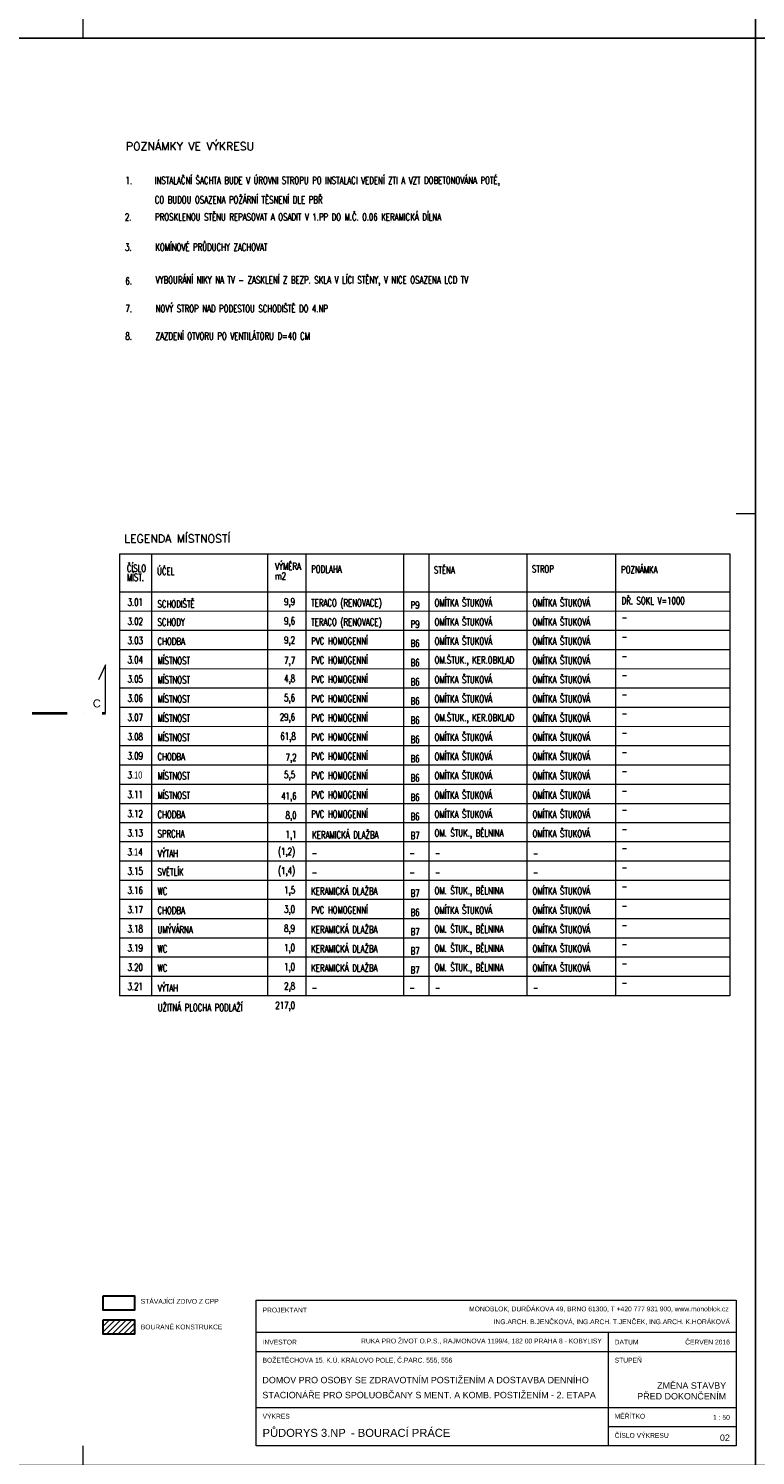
# Model space of a CAD drawing. Header units: millimetres. Extents: x -300958 to -108039, y 30118 to 292543.
# Tile 88 of 256: x -248089 to -236733, y 135107 to 157382. Entities that reach past the tile are written whole.
import ezdxf

# ---------------------------------------------------------------- set-up
doc = ezdxf.new("R2010")
doc.units = ezdxf.units.MM
doc.header["$MEASUREMENT"] = 0
doc.linetypes.add('DGN Style 4', pattern=[1094.119168, 546.717885, -273.358943, 0.683397, -273.358943])
for name, color, linetype, lineweight in [('BOURÁNÍ', 40, 'Continuous', 13), ('legenda', 7, 'Continuous', 13), ('popis', 7, 'Continuous', 9), ('RAMECEK', 7, 'Continuous', 0), ('rez', 7, 'Continuous', 13), ('walls', 7, 'Continuous', 13)]:
    doc.layers.add(name, color=color, linetype=linetype, lineweight=lineweight)
doc.styles.add('GENERATED_STYLE_8', font='arial.ttf')
doc.styles.add('Style-Arial', font='arial.ttf')

# ---------------------------------------------------------------- blocks, each defined once
blk = doc.blocks.new('*U49')
at = {"layer": 'RAMECEK', "linetype": 'Continuous', "lineweight": 0}
for p, q in [((15750, 3712), (15450, 3712)), ((-5250, -11138), (-5250, -10838)), ((5250, -11138), (5250, -10838))]:
    blk.add_line(p, q, dxfattribs=at)
at = {"layer": 'RAMECEK', "linetype": 'Continuous', "lineweight": 0, "flags": 128}
blk.add_lwpolyline([(-15750, -11138), (15750, -11138), (15750, 11137), (-15750, 11137)], close=True, dxfattribs=at)
blk = doc.blocks.new('*U48')
at = {"layer": 'rez', "linetype": 'DGN Style 4', "lineweight": 40}
blk.add_line((-376, 574), (-376, -574), dxfattribs=at)
at = {"layer": 'rez', "linetype": 'Continuous', "lineweight": 0, "flags": 128}
blk.add_lwpolyline([(-376, -574), (376, -574), (146, -464)], dxfattribs=at)

msp = doc.modelspace()

# ---------------------------------------------------------------- hatches: boundary and pattern name
at = {"layer": 'BOURÁNÍ', "linetype": 'Continuous'}
h = msp.add_hatch(dxfattribs=at)
h.set_pattern_fill('ANSI31', color=256, scale=500, style=0)
h.paths.add_polyline_path([(-246431.9, 137002.4), (-246431.9, 137224.3), (-246924.1, 137224.3), (-246924.1, 137002.4)])

# ---------------------------------------------------------------- linework, layer by layer
at = {"layer": 'BOURÁNÍ', "linetype": 'Continuous', "lineweight": 30, "flags": 128}
msp.add_lwpolyline([(-246924.1, 137224.3), (-246431.9, 137224.3), (-246431.9, 137002.4), (-246924.1, 137002.4)], close=True, dxfattribs=at)
at = {"layer": 'legenda', "linetype": 'Continuous'}
for p, q in [((-246666.4, 149184.8), (-237133.1, 149184.4)), ((-246666.4, 149184.8), (-246666.4, 142284.8)), ((-246167.2, 149184.9), (-246167.1, 142284.8)), ((-244354.7, 149184.4), (-244354.6, 142284.7)), ((-243755.5, 149184.5), (-243755.5, 142284.6)), ((-242232.7, 149184.6), (-242232.6, 142284.5)), ((-241833.6, 149184.6), (-241833.5, 142284.5)), ((-240302.6, 149184.7), (-240302.6, 142284.4)), ((-238921.6, 149184.8), (-238921.6, 142284.3)), ((-237133.1, 149184.8), (-237133.1, 142284.2)), ((-237133.1, 148584.2), (-246666.3, 148584.8)), ((-237133.1, 148584.2), (-246666.3, 148584.8)), ((-237133.1, 148584.2), (-246666.3, 148584.8)), ((-237133.1, 148584.2), (-246666.3, 148584.8)), ((-237133.1, 148284.2), (-246666.3, 148284.8)), ((-237133, 147984.2), (-246666.3, 147984.8)), ((-237133, 147684.2), (-246666.3, 147684.8)), ((-237133, 147384.2), (-246666.3, 147384.8)), ((-237133, 147084.2), (-246666.3, 147084.8)), ((-237133, 146784.2), (-246666.3, 146784.8)), ((-237133, 146484.2), (-246666.3, 146484.8)), ((-237132.9, 146184.2), (-246666.3, 146184.8)), ((-237132.9, 145884.2), (-246666.3, 145884.8)), ((-237132.9, 145580.6), (-246666.3, 145581.2)), ((-237132.9, 145280.6), (-246666.3, 145281.2)), ((-237132.9, 144980.6), (-246666.3, 144981.2)), ((-237132.9, 144684.2), (-246666.3, 144684.8)), ((-237133, 144384.2), (-246666.3, 144384.8)), ((-237133, 144084.2), (-246666.4, 144084.8)), ((-237133, 143784.2), (-246666.4, 143784.8)), ((-237133.1, 143484.2), (-246666.4, 143484.8)), ((-237133.1, 143184.2), (-246666.4, 143184.8)), ((-237133.1, 142884.2), (-246666.4, 142884.8)), ((-237133.1, 142584.2), (-246666.5, 142584.8)), ((-237133.1, 142284.2), (-246666.5, 142284.8)), ((-244532.6, 137032.2), (-237032.6, 137032.2)), ((-239032.6, 137032.2), (-239032.6, 135257.5)), ((-244532.6, 136732.2), (-237032.6, 136732.2)), ((-244532.6, 135857.5), (-237032.6, 135857.5)), ((-239032.6, 135557.5), (-237032.6, 135557.5))]:
    msp.add_line(p, q, dxfattribs=at)
at = {"layer": 'legenda', "linetype": 'Continuous', "flags": 128}
msp.add_lwpolyline([(-237032.6, 135257.5), (-244532.6, 135257.5), (-244532.6, 137532.2), (-237032.6, 137532.2)], close=True, dxfattribs=at)
at = {"layer": 'walls', "linetype": 'Continuous', "lineweight": 30, "flags": 128}
msp.add_lwpolyline([(-246924, 137598), (-246431.8, 137598), (-246431.8, 137376.1), (-246924, 137376.1)], close=True, dxfattribs=at)

# ---------------------------------------------------------------- block references
at = {"layer": 'RAMECEK', "linetype": 'Continuous', "lineweight": 0}
for p in [(-252482.6, 168370), (-220982.6, 168370), (-252482.6, 146095), (-220982.6, 146095)]:
    msp.add_blockref('*U49', p, dxfattribs=at)
at = {"layer": 'rez', "linetype": 'DGN Style 4', "lineweight": 40, "rotation": 90}
msp.add_blockref('*U48', (-247458.7, 147071.1), dxfattribs=at)

# ---------------------------------------------------------------- texts
at = {"layer": 'legenda', "linetype": 'Continuous', "lineweight": 0, "attachment_point": 4}
for s, insert, char_height, rotation, line_spacing_factor, style in [('\\Fromans.shx;POZNÁMKY VE VÝKRESU', (-246568, 155543.7), 125, 0.00406, 0.809677, 'GENERATED_STYLE_8'), ('\\Fromans.shx;\\H1.000000x;\\W0.714286;1.', (-246574.3, 155009.8), 112, 0.00116, 0.765173, 'Style-Arial'), ('{\\Fromans|c0;\\W0.71429;INSTALA\\Fromans|c238;Č\\Fromans|c0;NÍ ŠACHTA BUDE V ÚROVNI STROPU PO INSTALACI VEDENÍ ZTI A VZT DOBETONOVÁNA POTÉ, \\P\\PCO BUDOU OSAZENA POŽÁRNÍ T\\Fromans|c238;Ě\\Fromans|c0;SNENÍ DLE PB\\Fromans|c238;Ř}', (-246116.7, 154860.4), 112, 0.00116, 0.809677, 'Style-Arial'), ('{\\Fromans|c238;\\W0.7143;2.}', (-246584.3, 154441.2), 112, 0.00116, 0.765173, 'Style-Arial'), ('{\\Fromans|c0;\\W0.7143;PROSKLENOU ST\\Fromans|c238;ĚNU REPASOVAT A OSADIT V 1.PP DO M.Č. 0.06 KERAMICKÁ DÍLNA}', (-246111.4, 154441.2), 112, 0.00116, 0.809677, 'Style-Arial'), ('\\Fromans.shx;\\H1.000000x;\\W0.714286;3.', (-246581.9, 153969.8), 112, 0.00116, 0.765173, 'Style-Arial'), ('{\\Fromans|c0;\\W0.7143;KOMÍNOVÉ PR\\Fromans|c238;Ů\\Fromans|c0;DUCH\\Fromans|c238;Y\\Fromans|c0; ZACHOVAT}', (-246109, 153969.8), 112, 0.00116, 0.809677, 'Style-Arial'), ('\\Fromans.shx;\\H1.000000x;\\W0.714290;6.', (-246575.8, 153441.3), 112, 0.00116, 0.765173, 'Style-Arial'), ('{\\Fromans|c238;\\W0.7143;VYBOURÁNÍ NIKY NA TV - ZASKLENÍ Z BEZP. SKLA V LÍCI STĚNY, V NICE OSAZENA LCD TV}', (-246102.9, 153441.3), 112, 0.00116, 0.809677, 'Style-Arial'), ('\\Fromans.shx;\\H1.000000x;\\W0.714290;7.', (-246575.8, 153010.8), 112, 0.00116, 0.765173, 'Style-Arial'), ('{\\Fromans|c238;\\W0.7143;NOVÝ STROP NAD PODESTOU SCHODIŠTĚ DO 4.NP}', (-246102.9, 153010.8), 112, 0.00116, 0.809677, 'Style-Arial'), ('\\Fromans.shx;\\H1.000000x;\\W0.714290;8.', (-246575.8, 152581.2), 112, 0.00116, 0.765173, 'Style-Arial'), ('\\Fromans.shx;\\H1.000000x;\\W0.714290;ZAZDENÍ OTVORU PO VENTILÁTORU D=40 CM', (-246102.9, 152581.2), 112, 0.00116, 0.809677, 'Style-Arial')]:
    msp.add_mtext(s, dxfattribs=dict(at, insert=insert, char_height=char_height, rotation=rotation, line_spacing_factor=line_spacing_factor, style=style))
at = {"layer": 'legenda', "linetype": 'Continuous'}
for s, insert, char_height, attachment_point, rotation, line_spacing_factor, style in [('\\Fromans.shx;LEGENDA MÍSTNOSTÍ', (-245765.7, 149419.7), 125, 5, 0.00406, 0.809677, 'GENERATED_STYLE_8'), ('{\\Fromans|c238;\\W0.71429;Č\\Fromans|c0;ÍSLO\\PMÍST.}', (-246553, 148885.7), 112, 4, 0.00116, 0.765173, 'Style-Arial'), ('{\\Fromans|c0;\\W0.71429;VÝM\\Fromans|c238;Ě\\Fromans|c0;RA \\Pm2}', (-244237.6, 148911.2), 112, 4, 0.00116, 0.809677, 'Style-Arial'), ('\\Fromans.shx;\\H1.000000x;\\W0.714286;POZNÁMKA', (-238831.6, 148935.2), 112, 4, 0.00116, 0.809677, 'Style-Arial'), ('{\\Fromans|c0;\\W0.71429;Ú\\Fromans|c238;Č\\Fromans|c0;EL}', (-246080.1, 148910.9), 112, 4, 0.00116, 0.809677, 'Style-Arial'), ('\\Fromans.shx;\\H1.000000x;\\W0.714286;PODLAHA', (-243674, 148944.1), 112, 4, 0.00116, 0.809677, 'Style-Arial'), ('{\\Fromans|c0;\\W0.71429;ST\\Fromans|c238;Ě\\Fromans|c0;NA}', (-241755.8, 148929.1), 112, 4, 0.00116, 0.809677, 'Style-Arial'), ('\\Fromans.shx;\\H1.000000x;\\W0.714286;STROP', (-240224.9, 148945.9), 112, 4, 0.00116, 0.809677, 'Style-Arial'), ('\\Fromans.shx;\\H1.000000x;\\W0.714290;3.01', (-246541.2, 148428.7), 112, 4, 0.00116, 0.809677, 'Style-Arial'), ('{\\Fromans.shx|c0;\\W0.71429;SCHODIŠT\\Fromans.shx|c238;Ě}', (-246073.8, 148399.9), 112, 4, 0.00116, 0.809677, 'Style-Arial'), ('\\Fromans.shx.shx;\\H1.000000x;\\W0.714290;9,9', (-243924.9, 148418.6), 112, 6, 0.00116, 0.809677, 'Style-Arial'), ('{\\Fromans|c238;\\W0.71429;TERACO \\Fromans|c0;(RENOVACE)}', (-243674.1, 148398.3), 112, 4, 0.00116, 0.809677, 'Style-Arial'), ('{\\Fromans|c238;\\W0.71429;P9}', (-241980.1, 148384.7), 112, 6, 359.99091, 0.809677, 'Style-Arial'), ('\\Fromans.shx;\\H1.000000x;\\W0.714286;OMÍTKA ŠTUKOVÁ', (-241745.8, 148418.2), 112, 4, 0.00116, 0.809677, 'Style-Arial'), ('\\Fromans.shx;\\H1.000000x;\\W0.714286;OMÍTKA ŠTUKOVÁ', (-240215.3, 148418.1), 112, 4, 0.00116, 0.809677, 'Style-Arial'), ('{\\Fromans|c0;\\W0.71429;D\\Fromans|c238;Ř\\Fromans|c0;. SOKL V=1000}', (-238825.3, 148450), 112, 4, 0.00116, 0.809677, 'Style-Arial'), ('\\Fromans.shx;\\H1.000000x;\\W0.714290;3.02', (-246541.2, 148128.7), 112, 4, 0.00116, 0.809677, 'Style-Arial'), ('\\Fromans.shx;\\H1.000000x;\\W0.714290;SCHODY', (-246073.8, 148115.9), 112, 4, 0.00116, 0.809677, 'Style-Arial'), ('\\Fromans.shx;\\H1.000000x;\\W0.714290;9,6', (-243924.9, 148118.6), 112, 6, 0.00116, 0.809677, 'Style-Arial'), ('{\\Fromans|c238;\\W0.71429;TERACO \\Fromans|c0;(RENOVACE)}', (-243674.1, 148098.3), 112, 4, 0.00116, 0.809677, 'Style-Arial'), ('{\\Fromans|c238;\\W0.71429;P9}', (-241980.2, 148084.7), 112, 6, 359.99091, 0.809677, 'Style-Arial'), ('\\Fromans.shx;\\H1.000000x;\\W0.714286;OMÍTKA ŠTUKOVÁ', (-241745.8, 148118.2), 112, 4, 0.00116, 0.809677, 'Style-Arial'), ('\\Fromans.shx;\\H1.000000x;\\W0.714286;OMÍTKA ŠTUKOVÁ', (-240215.3, 148118.1), 112, 4, 0.00116, 0.809677, 'Style-Arial'), ('\\Fromans.shx;\\H1.000000x;\\W0.714286;-', (-238821.4, 148190.1), 112, 4, 0.00116, 0.809677, 'Style-Arial'), ('\\Fromans.shx;\\H1.000000x;\\W0.714286;PVC HOMOGENNÍ', (-243674, 147822.6), 112, 4, 0.00116, 0.809677, 'Style-Arial'), ('\\Fromans.shx;\\H1.000000x;\\W0.714286;OMÍTKA ŠTUKOVÁ', (-241745.7, 147818.6), 112, 4, 0.00116, 0.809677, 'Style-Arial'), ('\\Fromans.shx;\\H1.000000x;\\W0.714286;OMÍTKA ŠTUKOVÁ', (-240215.3, 147818.1), 112, 4, 0.00116, 0.809677, 'Style-Arial'), ('\\Fromans.shx;\\H1.000000x;\\W0.714290;3.03', (-246541.2, 147828.7), 112, 4, 0.00116, 0.809677, 'Style-Arial'), ('\\Fromans.shx;\\H1.000000x;\\W0.714286;CHODBA', (-246073.8, 147815.9), 112, 4, 0.00116, 0.809677, 'Style-Arial'), ('\\Fromans.shx;\\H1.000000x;\\W0.714290;9,2', (-243924.9, 147819), 112, 6, 0.00116, 0.809677, 'Style-Arial'), ('{\\Fromans|c238;\\W0.71429;B6}', (-241980.2, 147784.7), 112, 6, 359.99091, 0.809677, 'Style-Arial'), ('\\Fromans.shx;\\H1.000000x;\\W0.714286;-', (-238821.4, 147890.1), 112, 4, 0.00116, 0.809677, 'Style-Arial'), ('\\Fromans.shx;\\H1.000000x;\\W0.714290;3.04', (-246541.2, 147528.7), 112, 4, 0.00116, 0.809677, 'Style-Arial'), ('\\Fromans.shx;\\H1.000000x;\\W0.714290;MÍSTNOST', (-246073.8, 147515.9), 112, 4, 0.00116, 0.809677, 'Style-Arial'), ('\\Fromans.shx;\\H1.000000x;\\W0.714290;7,7', (-243924.9, 147500), 112, 6, 0.00116, 0.809677, 'Style-Arial'), ('\\Fromans.shx;\\H1.000000x;\\W0.714286;PVC HOMOGENNÍ', (-243674, 147522.6), 112, 4, 0.00116, 0.809677, 'Style-Arial'), ('{\\Fromans|c238;\\W0.71429;B6}', (-241980.2, 147484.7), 112, 6, 359.99091, 0.809677, 'Style-Arial'), ('\\Fromans.shx;\\H1.000000x;\\W0.714286;OM.ŠTUK., KER.OBKLAD', (-241745.5, 147507.5), 112, 4, 0.00116, 0.809677, 'Style-Arial'), ('\\Fromans.shx;\\H1.000000x;\\W0.714286;OMÍTKA ŠTUKOVÁ', (-240215.3, 147518.1), 112, 4, 0.00116, 0.809677, 'Style-Arial'), ('\\Fromans.shx;\\H1.000000x;\\W0.714286;-', (-238821.4, 147590.1), 112, 4, 0.00116, 0.809677, 'Style-Arial'), ('\\Fromans.shx;\\H1.000000x;\\W0.714290;3.05', (-246541.2, 147228.7), 112, 4, 0.00116, 0.809677, 'Style-Arial'), ('\\Fromans.shx;\\H1.000000x;\\W0.714290;MÍSTNOST', (-246073.8, 147215.9), 112, 4, 0.00116, 0.809677, 'Style-Arial'), ('\\Fromans.shx;\\H1.000000x;\\W0.714290;4,8', (-243924.8, 147218.6), 112, 6, 0.00116, 0.809677, 'Style-Arial'), ('\\Fromans.shx;\\H1.000000x;\\W0.714286;PVC HOMOGENNÍ', (-243674, 147222.6), 112, 4, 0.00116, 0.809677, 'Style-Arial'), ('{\\Fromans|c238;\\W0.71429;B6}', (-241980.1, 147184.7), 112, 6, 359.99091, 0.809677, 'Style-Arial'), ('\\Fromans.shx;\\H1.000000x;\\W0.714286;OMÍTKA ŠTUKOVÁ', (-241746, 147218.6), 112, 4, 0.00116, 0.809677, 'Style-Arial'), ('\\Fromans.shx;\\H1.000000x;\\W0.714286;OMÍTKA ŠTUKOVÁ', (-240215.3, 147218.1), 112, 4, 0.00116, 0.809677, 'Style-Arial'), ('\\Fromans.shx;\\H1.000000x;\\W0.714286;-', (-238821.5, 147290.1), 112, 4, 0.00116, 0.809677, 'Style-Arial'), ('\\Fromans.shx;\\H1.000000x;\\W0.714290;3.06', (-246541.2, 146928.7), 112, 4, 0.00116, 0.809677, 'Style-Arial'), ('\\Fromans.shx;\\H1.000000x;\\W0.714290;MÍSTNOST', (-246073.9, 146915.9), 112, 4, 0.00116, 0.809677, 'Style-Arial'), ('\\Fromans.shx;\\H1.000000x;\\W0.714290;5,6', (-243924.8, 146918.6), 112, 6, 0.00116, 0.809677, 'Style-Arial'), ('\\Fromans.shx;\\H1.000000x;\\W0.714286;PVC HOMOGENNÍ', (-243674, 146922.6), 112, 4, 0.00116, 0.809677, 'Style-Arial'), ('{\\Fromans|c238;\\W0.71429;B6}', (-241980.2, 146884.7), 112, 6, 359.99091, 0.809677, 'Style-Arial'), ('\\Fromans.shx;\\H1.000000x;\\W0.714286;OMÍTKA ŠTUKOVÁ', (-241746, 146918.6), 112, 4, 0.00116, 0.809677, 'Style-Arial'), ('\\Fromans.shx;\\H1.000000x;\\W0.714286;OMÍTKA ŠTUKOVÁ', (-240215.3, 146918.1), 112, 4, 0.00116, 0.809677, 'Style-Arial'), ('\\Fromans.shx;\\H1.000000x;\\W0.714286;-', (-238821.5, 146990.1), 112, 4, 0.00116, 0.809677, 'Style-Arial'), ('\\Fromans.shx;\\H1.000000x;\\W0.714290;3.07', (-246541.2, 146628.7), 112, 4, 0.00116, 0.809677, 'Style-Arial'), ('\\Fromans.shx;\\H1.000000x;\\W0.714290;MÍSTNOST', (-246073.8, 146615.9), 112, 4, 0.00116, 0.809677, 'Style-Arial'), ('\\Fromans.shx;\\H1.000000x;\\W0.714290;29,6', (-243924.8, 146618.6), 112, 6, 0.00116, 0.809677, 'Style-Arial'), ('\\Fromans.shx;\\H1.000000x;\\W0.714286;PVC HOMOGENNÍ', (-243674, 146622.6), 112, 4, 0.00116, 0.809677, 'Style-Arial'), ('{\\Fromans|c238;\\W0.71429;B6}', (-241980.2, 146584.7), 112, 6, 359.99091, 0.809677, 'Style-Arial'), ('\\Fromans.shx;\\H1.000000x;\\W0.714286;OM.ŠTUK., KER.OBKLAD', (-241745.5, 146607.5), 112, 4, 0.00116, 0.809677, 'Style-Arial'), ('\\Fromans.shx;\\H1.000000x;\\W0.714286;OMÍTKA ŠTUKOVÁ', (-240215.3, 146618.1), 112, 4, 0.00116, 0.809677, 'Style-Arial'), ('\\Fromans.shx;\\H1.000000x;\\W0.714286;-', (-238821.5, 146690.1), 112, 4, 0.00116, 0.809677, 'Style-Arial'), ('\\Fromans.shx;\\H1.000000x;\\W0.714290;3.08', (-246541.2, 146328.7), 112, 4, 0.00116, 0.809677, 'Style-Arial'), ('\\Fromans.shx;\\H1.000000x;\\W0.714290;MÍSTNOST', (-246073.9, 146315.9), 112, 4, 0.00116, 0.809677, 'Style-Arial'), ('\\Fromans.shx;\\H1.000000x;\\W0.714290;61,8', (-243913.4, 146318), 112, 6, 359.99091, 0.809677, 'Style-Arial'), ('\\Fromans.shx;\\H1.000000x;\\W0.714286;PVC HOMOGENNÍ', (-243674, 146322.6), 112, 4, 0.00116, 0.809677, 'Style-Arial'), ('\\Fromans.shx;\\H1.000000x;\\W0.714286;OMÍTKA ŠTUKOVÁ', (-241746, 146318.6), 112, 4, 0.00116, 0.809677, 'Style-Arial'), ('\\Fromans.shx;\\H1.000000x;\\W0.714286;OMÍTKA ŠTUKOVÁ', (-240215.3, 146318.1), 112, 4, 0.00116, 0.809677, 'Style-Arial'), ('\\Fromans.shx;\\H1.000000x;\\W0.714286;-', (-238821.5, 146390.1), 112, 4, 0.00116, 0.809677, 'Style-Arial'), ('{\\Fromans|c238;\\W0.71429;B6}', (-241980.2, 146284.7), 112, 6, 359.99091, 0.809677, 'Style-Arial'), ('\\Fromans.shx;\\H1.000000x;\\W0.714290;3.09', (-246541.2, 146028.7), 112, 4, 0.00116, 0.809677, 'Style-Arial'), ('\\Fromans.shx;\\H1.000000x;\\W0.714286;CHODBA', (-246073.9, 146015.9), 112, 4, 0.00116, 0.809677, 'Style-Arial'), ('\\Fromans.shx;\\H1.000000x;\\W0.714290;7,2', (-243902, 145988.3), 112, 6, 359.99091, 0.809677, 'Style-Arial'), ('\\Fromans.shx;\\H1.000000x;\\W0.714286;PVC HOMOGENNÍ', (-243674, 146022.6), 112, 4, 0.00116, 0.809677, 'Style-Arial'), ('{\\Fromans|c238;\\W0.71429;B6}', (-241980.2, 145984.7), 112, 6, 359.99091, 0.809677, 'Style-Arial'), ('\\Fromans.shx;\\H1.000000x;\\W0.714286;OMÍTKA ŠTUKOVÁ', (-241746, 146018.6), 112, 4, 0.00116, 0.809677, 'Style-Arial'), ('\\Fromans.shx;\\H1.000000x;\\W0.714286;OMÍTKA ŠTUKOVÁ', (-240215.3, 146018.1), 112, 4, 0.00116, 0.809677, 'Style-Arial'), ('\\Fromans.shx;\\H1.000000x;\\W0.714286;-', (-238821.5, 146090.1), 112, 4, 0.00116, 0.809677, 'Style-Arial'), ('\\Fromans.shx;\\H1.000000x;\\W0.714290;3\\FUntranslatable Font.shx;.10', (-246541.2, 145728.7), 112, 4, 0.00116, 0.809677, 'Style-Arial'), ('\\Fromans.shx;\\H1.000000x;\\W0.714290;MÍSTNOST', (-246074, 145715.9), 112, 4, 0.00116, 0.809677, 'Style-Arial'), ('\\Fromans.shx;\\H1.000000x;\\W0.714290;5,5', (-243924.9, 145718.6), 112, 6, 0.00116, 0.809677, 'Style-Arial'), ('\\Fromans.shx;\\H1.000000x;\\W0.714286;PVC HOMOGENNÍ', (-243674, 145722.6), 112, 4, 0.00116, 0.809677, 'Style-Arial'), ('{\\Fromans|c238;\\W0.71429;B6}', (-241980.2, 145684.7), 112, 6, 359.99091, 0.809677, 'Style-Arial'), ('\\Fromans.shx;\\H1.000000x;\\W0.714286;OMÍTKA ŠTUKOVÁ', (-241746, 145718.6), 112, 4, 0.00116, 0.809677, 'Style-Arial'), ('\\Fromans.shx;\\H1.000000x;\\W0.714286;OMÍTKA ŠTUKOVÁ', (-240215.3, 145718.1), 112, 4, 0.00116, 0.809677, 'Style-Arial'), ('\\Fromans.shx;\\H1.000000x;\\W0.714286;-', (-238821.4, 145790.1), 112, 4, 0.00116, 0.809677, 'Style-Arial'), ('\\Fromans.shx;\\H1.000000x;\\W0.714290;3.11', (-246541.2, 145425.1), 112, 4, 0.00116, 0.809677, 'Style-Arial'), ('\\Fromans.shx;\\H1.000000x;\\W0.714290;MÍSTNOST', (-246073.9, 145412.3), 112, 4, 0.00116, 0.809677, 'Style-Arial'), ('\\Fromans.shx;\\H1.000000x;\\W0.714286;PVC HOMOGENNÍ', (-243674, 145419), 112, 4, 0.00116, 0.809677, 'Style-Arial'), ('\\Fromans.shx;\\H1.000000x;\\W0.714286;OMÍTKA ŠTUKOVÁ', (-241746, 145414.9), 112, 4, 0.00116, 0.809677, 'Style-Arial'), ('\\Fromans.shx;\\H1.000000x;\\W0.714286;OMÍTKA ŠTUKOVÁ', (-240215.3, 145414.5), 112, 4, 0.00116, 0.809677, 'Style-Arial'), ('\\Fromans.shx;\\H1.000000x;\\W0.714286;-', (-238821.5, 145486.5), 112, 4, 0.00116, 0.809677, 'Style-Arial'), ('\\Fromans.shx;\\H1.000000x;\\W0.714290;41,6', (-243902, 145384.7), 112, 6, 359.99091, 0.809677, 'Style-Arial'), ('{\\Fromans|c238;\\W0.71429;B6}', (-241980.2, 145381.1), 112, 6, 359.99091, 0.809677, 'Style-Arial'), ('\\Fromans.shx;\\H1.000000x;\\W0.714290;3.12', (-246541.2, 145125.1), 112, 4, 0.00116, 0.809677, 'Style-Arial'), ('\\Fromans.shx;\\H1.000000x;\\W0.714286;CHODBA', (-246074, 145112.3), 112, 4, 0.00116, 0.809677, 'Style-Arial'), ('\\Fromans.shx;\\H1.000000x;\\W0.714290;8,0', (-243902, 145084.7), 112, 6, 359.99091, 0.809677, 'Style-Arial'), ('\\Fromans.shx;\\H1.000000x;\\W0.714286;PVC HOMOGENNÍ', (-243674, 145119), 112, 4, 0.00116, 0.809677, 'Style-Arial'), ('{\\Fromans|c238;\\W0.71429;B6}', (-241980.2, 145081.1), 112, 6, 359.99091, 0.809677, 'Style-Arial'), ('\\Fromans.shx;\\H1.000000x;\\W0.714286;OMÍTKA ŠTUKOVÁ', (-241746, 145114.9), 112, 4, 0.00116, 0.809677, 'Style-Arial'), ('\\Fromans.shx;\\H1.000000x;\\W0.714286;OMÍTKA ŠTUKOVÁ', (-240215.3, 145114.5), 112, 4, 0.00116, 0.809677, 'Style-Arial'), ('\\Fromans.shx;\\H1.000000x;\\W0.714286;-', (-238821.5, 145186.5), 112, 4, 0.00116, 0.809677, 'Style-Arial'), ('\\Fromans.shx;\\H1.000000x;\\W0.714290;3.13', (-246541.2, 144825.1), 112, 4, 0.00116, 0.809677, 'Style-Arial'), ('\\Fromans.shx;\\H1.000000x;\\W0.714290;SPRCHA', (-246074, 144812.3), 112, 4, 0.00116, 0.809677, 'Style-Arial'), ('\\Fromans.shx;\\H1.000000x;\\W0.714290;1,1', (-243902, 144784.7), 112, 6, 359.99091, 0.809677, 'Style-Arial'), ('\\Fromans.shx;\\H1.000000x;\\W0.714286;KERAMICKÁ DLAŽBA', (-243658.8, 144795.5), 112, 4, 359.99091, 0.809677, 'Style-Arial'), ('{\\Fromans|c238;\\W0.71429;B7}', (-241980.1, 144784.7), 112, 6, 359.99091, 0.809677, 'Style-Arial'), ('{\\Fromans.shx|c0;\\W0.71429;OM. ŠTUK., B\\Fromans.shx|c238;Ě\\Fromans.shx|c0;LNINA}', (-241745.8, 144807.5), 112, 4, 0.00116, 0.809677, 'Style-Arial'), ('\\Fromans.shx;\\H1.000000x;\\W0.714286;OMÍTKA ŠTUKOVÁ', (-240215.2, 144814.5), 112, 4, 0.00116, 0.809677, 'Style-Arial'), ('\\Fromans.shx;\\H1.000000x;\\W0.714286;-', (-238821.4, 144886.5), 112, 4, 0.00116, 0.809677, 'Style-Arial'), ('\\Fromans.shx;\\H1.000000x;\\W0.714290;3\\FUntranslatable Font.shx;.1\\Fromans.shx.shx;4', (-246541.3, 144528.7), 112, 4, 0.00116, 0.809677, 'Style-Arial'), ('\\Fromans.shx;\\H1.000000x;\\W0.714290;VÝTAH', (-246070.2, 144505.3), 112, 4, 0.00116, 0.809677, 'Style-Arial'), ('\\Fromans.shx;\\H1.000000x;\\W0.714290;(1,2)', (-243925.1, 144518.6), 112, 6, 0.00116, 0.809677, 'Style-Arial'), ('\\Fromans.shx;\\H1.000000x;\\W0.714286;-', (-238821.4, 144590.1), 112, 4, 0.00116, 0.809677, 'Style-Arial'), ('\\Fromans.shx;\\H1.000000x;\\W0.714286;-', (-243664.2, 144510), 112, 4, 0.00116, 0.809677, 'Style-Arial'), ('\\Fromans.shx;\\H1.000000x;\\W0.714286;-', (-242141.4, 144509.9), 112, 4, 0.00116, 0.809677, 'Style-Arial'), ('\\Fromans.shx;\\H1.000000x;\\W0.714286;-', (-241742.2, 144509.9), 112, 4, 0.00116, 0.809677, 'Style-Arial'), ('\\Fromans.shx;\\H1.000000x;\\W0.714286;-', (-240211.2, 144509.8), 112, 4, 0.00116, 0.809677, 'Style-Arial'), ('\\Fromans.shx;\\H1.000000x;\\W0.714290;3.15', (-246541.3, 144228.7), 112, 4, 0.00116, 0.809677, 'Style-Arial'), ('{\\Fromans|c0;\\W0.71429;SV\\Fromans|c238;Ě\\Fromans|c0;TLÍK}', (-246074.1, 144215.9), 112, 4, 0.00116, 0.809677, 'Style-Arial'), ('\\Fromans.shx;\\H1.000000x;\\W0.714290;(1,4)', (-243925.2, 144218.6), 112, 6, 0.00116, 0.809677, 'Style-Arial'), ('\\Fromans.shx;\\H1.000000x;\\W0.714286;-', (-243664.2, 144210), 112, 4, 0.00116, 0.809677, 'Style-Arial'), ('\\Fromans.shx;\\H1.000000x;\\W0.714286;-', (-242141.4, 144209.9), 112, 4, 0.00116, 0.809677, 'Style-Arial'), ('\\Fromans.shx;\\H1.000000x;\\W0.714286;-', (-241742.2, 144209.9), 112, 4, 0.00116, 0.809677, 'Style-Arial'), ('\\Fromans.shx;\\H1.000000x;\\W0.714286;-', (-240211.2, 144209.8), 112, 4, 0.00116, 0.809677, 'Style-Arial'), ('\\Fromans.shx;\\H1.000000x;\\W0.714286;-', (-238821.5, 144290.1), 112, 4, 0.00116, 0.809677, 'Style-Arial'), ('\\Fromans.shx;\\H1.000000x;\\W0.714290;3.16', (-246541.3, 143928.7), 112, 4, 0.00116, 0.809677, 'Style-Arial'), ('\\Fromans.shx;\\H1.000000x;\\W0.714290;WC', (-246074.2, 143915.9), 112, 4, 0.00116, 0.809677, 'Style-Arial'), ('\\Fromans.shx;\\H1.000000x;\\W0.714290;1,5', (-243925.2, 143918.6), 112, 6, 0.00116, 0.809677, 'Style-Arial'), ('\\Fromans.shx;\\H1.000000x;\\W0.714286;KERAMICKÁ DLAŽBA', (-243674.4, 143917.3), 112, 4, 0.00116, 0.809677, 'Style-Arial'), ('{\\Fromans|c238;\\W0.71429;B7}', (-241980, 143884.7), 112, 6, 359.99091, 0.809677, 'Style-Arial'), ('{\\Fromans|c0;\\W0.71429;OM. ŠTUK., B\\Fromans|c238;Ě\\Fromans|c0;LNINA}', (-241746, 143907.5), 112, 4, 0.00116, 0.809677, 'Style-Arial'), ('\\Fromans.shx;\\H1.000000x;\\W0.714286;OMÍTKA ŠTUKOVÁ', (-240215.2, 143918.1), 112, 4, 0.00116, 0.809677, 'Style-Arial'), ('\\Fromans.shx;\\H1.000000x;\\W0.714286;-', (-238821.4, 143990.1), 112, 4, 0.00116, 0.809677, 'Style-Arial'), ('\\Fromans.shx;\\H1.000000x;\\W0.714290;3.17', (-246541.3, 143628.7), 112, 4, 0.00116, 0.809677, 'Style-Arial'), ('\\Fromans.shx;\\H1.000000x;\\W0.714286;CHODBA', (-246074.1, 143615.9), 112, 4, 0.00116, 0.809677, 'Style-Arial'), ('\\Fromans.shx;\\H1.000000x;\\W0.714290;3,0', (-243925.2, 143618.6), 112, 6, 0.00116, 0.809677, 'Style-Arial'), ('\\Fromans.shx;\\H1.000000x;\\W0.714286;PVC HOMOGENNÍ', (-243674.1, 143622.6), 112, 4, 0.00116, 0.809677, 'Style-Arial'), ('\\Fromans.shx;\\H1.000000x;\\W0.714286;OMÍTKA ŠTUKOVÁ', (-241746.1, 143618.2), 112, 4, 0.00116, 0.809677, 'Style-Arial'), ('\\Fromans.shx;\\H1.000000x;\\W0.714286;OMÍTKA ŠTUKOVÁ', (-240215.2, 143618.1), 112, 4, 0.00116, 0.809677, 'Style-Arial'), ('\\Fromans.shx;\\H1.000000x;\\W0.714286;-', (-238821.5, 143690.1), 112, 4, 0.00116, 0.809677, 'Style-Arial'), ('{\\Fromans|c238;\\W0.71429;B6}', (-241980.1, 143584.7), 112, 6, 359.99091, 0.809677, 'Style-Arial'), ('\\Fromans.shx;\\H1.000000x;\\W0.714290;3.18', (-246541.3, 143328.7), 112, 4, 0.00116, 0.809677, 'Style-Arial'), ('\\Fromans.shx;\\H1.000000x;\\W0.714290;UMÝVÁRNA', (-246074.1, 143315.9), 112, 4, 0.00116, 0.809677, 'Style-Arial'), ('\\Fromans.shx;\\H1.000000x;\\W0.714290;8,9', (-243925.2, 143318.6), 112, 6, 0.00116, 0.809677, 'Style-Arial'), ('\\Fromans.shx;\\H1.000000x;\\W0.714286;KERAMICKÁ DLAŽBA', (-243674.4, 143317.3), 112, 4, 0.00116, 0.809677, 'Style-Arial'), ('{\\Fromans|c238;\\W0.71429;B7}', (-241980.1, 143284.7), 112, 6, 359.99091, 0.809677, 'Style-Arial'), ('{\\Fromans.shx|c0;\\W0.71429;OM. ŠTUK., B\\Fromans.shx|c238;Ě\\Fromans.shx|c0;LNINA}', (-241745.9, 143307.5), 112, 4, 0.00116, 0.809677, 'Style-Arial'), ('\\Fromans.shx;\\H1.000000x;\\W0.714286;OMÍTKA ŠTUKOVÁ', (-240215.2, 143318.1), 112, 4, 0.00116, 0.809677, 'Style-Arial'), ('\\Fromans.shx;\\H1.000000x;\\W0.714286;-', (-238821.5, 143390.1), 112, 4, 0.00116, 0.809677, 'Style-Arial'), ('\\Fromans.shx;\\H1.000000x;\\W0.714290;3.19', (-246541.4, 143028.7), 112, 4, 0.00116, 0.809677, 'Style-Arial'), ('\\Fromans.shx;\\H1.000000x;\\W0.714290;WC', (-246074.3, 143015.9), 112, 4, 0.00116, 0.809677, 'Style-Arial'), ('\\Fromans.shx;\\H1.000000x;\\W0.714290;1,0', (-243925.3, 143018.6), 112, 6, 0.00116, 0.809677, 'Style-Arial'), ('\\Fromans.shx;\\H1.000000x;\\W0.714286;KERAMICKÁ DLAŽBA', (-243674.4, 143017.3), 112, 4, 0.00116, 0.809677, 'Style-Arial'), ('{\\Fromans|c238;\\W0.71429;B7}', (-241980.1, 142984.7), 112, 6, 359.99091, 0.809677, 'Style-Arial'), ('{\\Fromans.shx|c0;\\W0.71429;OM. ŠTUK., B\\Fromans.shx|c238;Ě\\Fromans.shx|c0;LNINA}', (-241745.9, 143007.5), 112, 4, 0.00116, 0.809677, 'Style-Arial'), ('\\Fromans.shx;\\H1.000000x;\\W0.714286;OMÍTKA ŠTUKOVÁ', (-240215.2, 143018.1), 112, 4, 0.00116, 0.809677, 'Style-Arial'), ('\\Fromans.shx;\\H1.000000x;\\W0.714286;-', (-238821.7, 143090.1), 112, 4, 0.00116, 0.809677, 'Style-Arial'), ('\\Fromans.shx;\\H1.000000x;\\W0.714290;3.20', (-246541.4, 142728.7), 112, 4, 0.00116, 0.809677, 'Style-Arial'), ('\\Fromans.shx;\\H1.000000x;\\W0.714286;KERAMICKÁ DLAŽBA', (-243674.4, 142717.3), 112, 4, 0.00116, 0.809677, 'Style-Arial'), ('{\\Fromans.shx|c0;\\W0.71429;OM. ŠTUK., B\\Fromans.shx|c238;Ě\\Fromans.shx|c0;LNINA}', (-241745.9, 142707.5), 112, 4, 0.00116, 0.809677, 'Style-Arial'), ('\\Fromans.shx;\\H1.000000x;\\W0.714286;OMÍTKA ŠTUKOVÁ', (-240215.2, 142718.1), 112, 4, 0.00116, 0.809677, 'Style-Arial'), ('\\Fromans.shx;\\H1.000000x;\\W0.714290;WC', (-246074.3, 142715.9), 112, 4, 0.00116, 0.809677, 'Style-Arial'), ('\\Fromans.shx.shx;\\H1.000000x;\\W0.714290;1,0', (-243925.3, 142718.6), 112, 6, 0.00116, 0.809677, 'Style-Arial'), ('{\\Fromans|c238;\\W0.71429;B7}', (-241980.1, 142684.7), 112, 6, 359.99091, 0.809677, 'Style-Arial'), ('\\Fromans.shx;\\H1.000000x;\\W0.714286;-', (-238821.8, 142790.1), 112, 4, 0.00116, 0.809677, 'Style-Arial'), ('{\\Fromans|c0;\\W0.71429;3.2\\Fromans|c238;1}', (-246541.4, 142428.7), 112, 4, 0.00116, 0.809677, 'Style-Arial'), ('\\Fromans.shx;\\H1.000000x;\\W0.714290;VÝTAH', (-246070.4, 142405.3), 112, 4, 0.00116, 0.809677, 'Style-Arial'), ('{\\Fromans.shx|c238;\\W0.71429;2\\Fromans.shx|c0;,\\Fromans.shx|c238;8}', (-243925.3, 142418.6), 112, 6, 0.00116, 0.809677, 'Style-Arial'), ('\\Fromans.shx;\\H1.000000x;\\W0.714286;-', (-243664.2, 142410), 112, 4, 0.00116, 0.809677, 'Style-Arial'), ('\\Fromans.shx;\\H1.000000x;\\W0.714286;-', (-242141.3, 142409.9), 112, 4, 0.00116, 0.809677, 'Style-Arial'), ('\\Fromans.shx;\\H1.000000x;\\W0.714286;-', (-241742.2, 142409.9), 112, 4, 0.00116, 0.809677, 'Style-Arial'), ('\\Fromans.shx;\\H1.000000x;\\W0.714286;-', (-240211.2, 142409.8), 112, 4, 0.00116, 0.809677, 'Style-Arial'), ('\\Fromans.shx;\\H1.000000x;\\W0.714286;-', (-238821.8, 142490.1), 112, 4, 0.00116, 0.809677, 'Style-Arial'), ('\\Fromans.shx;\\H1.000000x;\\W0.714286;UŽITNÁ PLOCHA PODLAŽÍ', (-246070.1, 142099.9), 112, 4, 0.00116, 0.809677, 'Style-Arial'), ('\\Fromans.shx;\\H1.000000x;\\W0.714290;217,0', (-243925, 142118), 112, 6, 0.00116, 0.809677, 'Style-Arial')]:
    msp.add_mtext(s, dxfattribs=dict(at, insert=insert, char_height=char_height, attachment_point=attachment_point, rotation=rotation, line_spacing_factor=line_spacing_factor, style=style))
at = {"layer": 'legenda', "linetype": 'Continuous', "lineweight": 0, "style": 'GENERATED_STYLE_8'}
for s, insert, char_height, width, attachment_point in [('MONOBLOK, DURĎÁKOVA 49, BRNO 61300, T +420 777 931 900, www.monoblok.cz', (-237150.9, 137432.2), 75, 4311.61, 3), ('MONOBLOK, DURĎÁKOVA 49, BRNO 61300, T +420 777 931 900, www.monoblok.cz', (-237150.9, 137432.2), 75, 4311.61, 3), ('\\A1;PROJEKTANT  ', (-244432.6, 137415), 75, 1711.466, 1), ('ING.ARCH. B.JENČKOVÁ, ING.ARCH. T.JENČEK, ING.ARCH. K.HORÁKOVÁ', (-237132.6, 137232.2), 75, 5486.569, 3), ('ING.ARCH. B.JENČKOVÁ, ING.ARCH. T.JENČEK, ING.ARCH. K.HORÁKOVÁ', (-237132.6, 137232.2), 75, 5486.569, 3), ('\\A1;INVESTOR', (-244432.6, 136915), 75, 1711.466, 1), ('RUKA PRO ŽIVOT O.P.S., RAJMONOVA 1199/4, 182 00 PRAHA 8 - KOBYLISY', (-239132.6, 136932.2), 75, 3880.28, 3), ('\\A1;DATUM', (-238932.6, 136915), 75, 689.424, 1), ('ČERVEN 2016', (-237132.6, 136915), 75, 828.958, 3), ('BOŽETĚCHOVA 15, K.Ú. KRÁLOVO POLE, Č.PARC. 555, 556', (-244432.6, 136632.2), 75, 3474.693, 1), ('BOŽETĚCHOVA 15, K.Ú. KRÁLOVO POLE, Č.PARC. 555, 556', (-244432.6, 136632.2), 75, 3474.693, 1), ('STUPEŇ', (-238932.6, 136632.2), 75, 945.177, 1), ('STUPEŇ', (-238932.6, 136632.2), 75, 945.177, 1), ('VÝKRES', (-244432.6, 135757.6), 75, 1711.466, 1), ('MĚŘÍTKO', (-238932.6, 135757.6), 75, 810.571, 1), ('MĚŘÍTKO', (-238932.6, 135757.6), 75, 810.571, 1), ('1 : 50', (-237132.6, 135740.3), 75, 828.957, 3), ('1 : 50', (-237132.6, 135740.3), 75, 828.957, 3), ('PŮDORYS 3.NP', (-244432.7, 135396.1), 125, 4195.239, 7), ('- BOURACÍ PRÁCE', (-243051.8, 135396.1), 125, 4195.239, 7), ('ČÍSLO VÝKRESU', (-238932.6, 135457.6), 75, 931.717, 1), ('ČÍSLO VÝKRESU', (-238932.6, 135457.6), 75, 931.717, 1), ('02', (-237132.6, 135434.6), 100, 828.958, 3)]:
    msp.add_mtext(s, dxfattribs=dict(at, insert=insert, char_height=char_height, width=width, attachment_point=attachment_point))
at = {"layer": 'popis', "linetype": 'Continuous', "char_height": 75, "width": 1711.466, "attachment_point": 1, "style": 'GENERATED_STYLE_8'}
for s, insert in [('STÁVAJÍCÍ ZDIVO Z CPP', (-246335.2, 137551)), ('BOURANÉ KONSTRUKCE', (-246335.2, 137151))]:
    msp.add_mtext(s, dxfattribs=dict(at, insert=insert))
at = {"layer": 'popis', "linetype": 'Continuous', "lineweight": 0, "char_height": 100, "style": 'GENERATED_STYLE_8'}
for s, insert, width, attachment_point in [('DOMOV PRO OSOBY SE ZDRAVOTNÍM POSTIŽENÍM A DOSTAVBA DENNÍHO', (-244435.2, 136233.2), 5612.613, 7), ('STACIONÁŘE PRO SPOLUOBČANY S MENT. A KOMB. POSTIŽENÍM - 2. ETAPA', (-244435.2, 135999.1), 5612.613, 7), ('ZMĚNA STAVBY \\PPŘED DOKONČENÍM', (-237190.8, 135980.5), 1841.776, 9)]:
    msp.add_mtext(s, dxfattribs=dict(at, insert=insert, width=width, attachment_point=attachment_point))
at = {"layer": 'rez', "linetype": 'Continuous', "lineweight": 0, "insert": (-246958.6, 146783), "char_height": 125, "width": 401.842, "attachment_point": 9, "style": 'GENERATED_STYLE_8'}
msp.add_mtext('C', dxfattribs=at)

doc.saveas('drawing.dxf')
